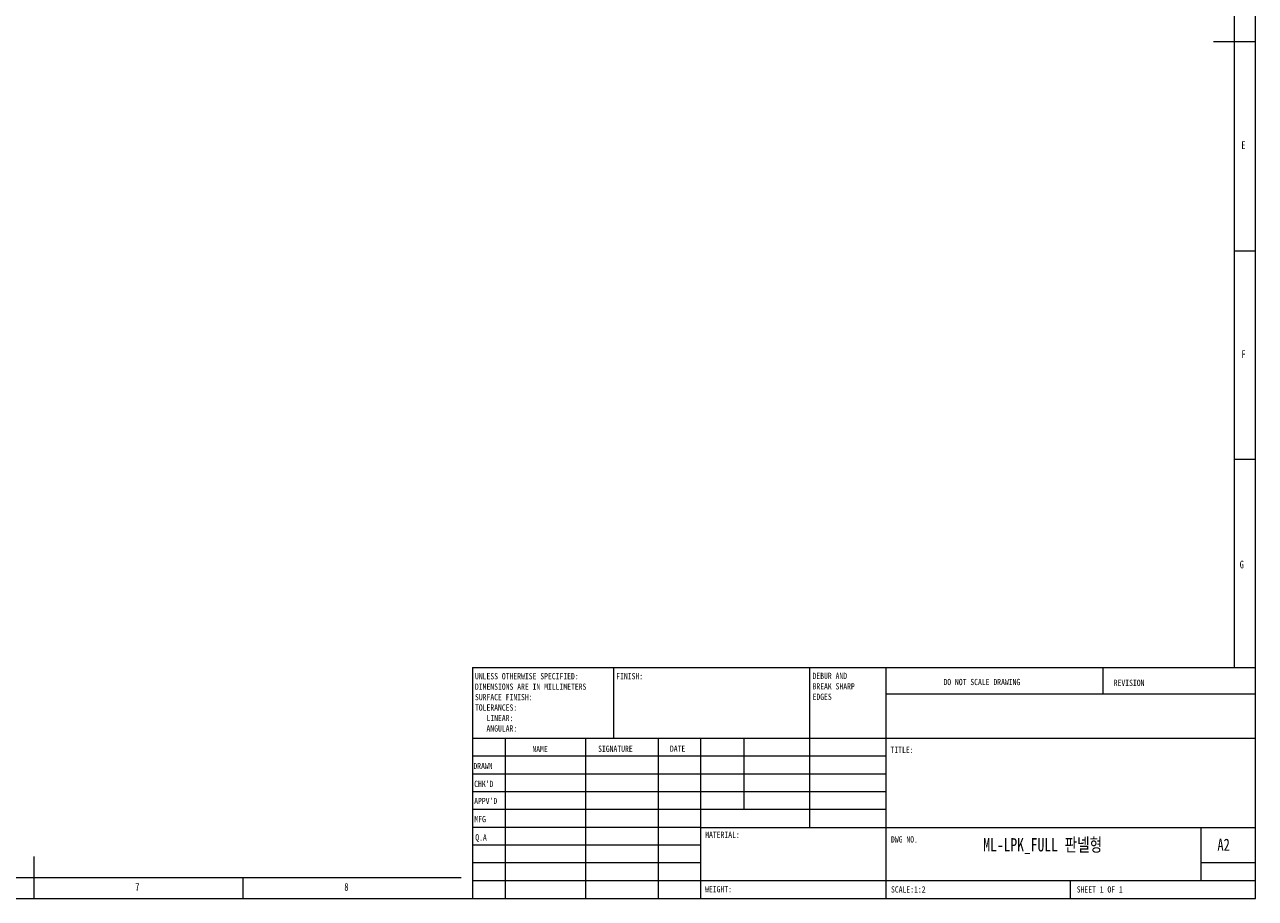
# Model space of a CAD drawing. Header units: millimetres. Extents: x 5 to 589, y 5 to 415.
# Tile 7 of 8: x 295 to 589, y 5 to 214. Entities that reach past the tile are written whole.
import ezdxf

# ---------------------------------------------------------------- set-up
doc = ezdxf.new("R2010")
doc.units = ezdxf.units.MM
doc.styles.add('SLDTEXTSTYLE0', font='TXT', dxfattribs={"width": 0.75})

# ---------------------------------------------------------------- blocks, each defined once
blk = doc.blocks.new('SW_NOTE_0')
at = {"color": 0, "linetype": 'Continuous', "lineweight": 0, "char_height": 1.5, "attachment_point": 1, "style": 'SLDTEXTSTYLE0'}
for s, insert in [('DEBUR AND ', (0, 1.93)), ('BREAK SHARP ', (0, -0.57)), ('EDGES', (0, -3.07))]:
    blk.add_mtext(s, dxfattribs=dict(at, insert=insert))
blk = doc.blocks.new('SW_NOTE_1')
at = {"color": 0, "linetype": 'Continuous', "lineweight": 0, "char_height": 1.5, "attachment_point": 1, "style": 'SLDTEXTSTYLE0'}
for s, insert in [('UNLESS OTHERWISE SPECIFIED:', (0, 1.93)), ('DIMENSIONS ARE IN MILLIMETERS', (0, -0.57)), ('TOLERANCES:', (0, -5.57)), ('SURFACE FINISH:', (0, -3.07)), ('   LINEAR:', (0, -8.07)), ('   ANGULAR:', (0, -10.57))]:
    blk.add_mtext(s, dxfattribs=dict(at, insert=insert))

msp = doc.modelspace()

# ---------------------------------------------------------------- linework, layer by layer
at = {"color": 7, "linetype": 'Continuous', "lineweight": 0}
for p, q in [((589, 5), (589, 415)), ((584, 60.25), (584, 410)), ((589, 210), (579, 210)), ((584, 160), (589, 160)), ((589, 110), (584, 110)), ((401.8, 60.25), (589, 60.25)), ((401.8, 60.25), (401.8, 5)), ((435.6, 43.25), (435.6, 60.25)), ((482.4, 60.25), (482.4, 22)), ((500.6, 60.25), (500.6, 5)), ((552.6, 53.875), (552.6, 60.25)), ((589, 53.875), (500.6, 53.875)), ((589, 43.25), (401.8, 43.25)), ((409.6, 43.25), (409.6, 5)), ((428.791, 43.25), (428.791, 5)), ((446.199, 43.25), (446.199, 5)), ((456.4, 5), (456.4, 43.25)), ((466.8, 26.25), (466.8, 43.25)), ((500.6, 39), (401.8, 39)), ((500.6, 34.75), (401.8, 34.75)), ((500.6, 30.5), (401.8, 30.5)), ((500.6, 26.25), (401.8, 26.25)), ((456.4, 22), (401.8, 22)), ((456.4, 22), (589, 22)), ((576, 9.25), (576, 22)), ((456.4, 17.75), (401.8, 17.75)), ((297, 5), (297, 15)), ((456.4, 13.5), (401.8, 13.5)), ((589, 13.5), (576, 13.5)), ((10, 10), (399.055, 10)), ((347, 5), (347, 10)), ((401.8, 9.25), (589, 9.25)), ((544.8, 5), (544.8, 9.25)), ((5, 5), (589, 5))]:
    msp.add_line(p, q, dxfattribs=at)

# ---------------------------------------------------------------- block references
for name, p in [('SW_NOTE_1', (402.394, 56.987)), ('SW_NOTE_0', (483.109, 57.069))]:
    msp.add_blockref(name, p, dxfattribs=at)

# ---------------------------------------------------------------- texts
at = {"color": 7, "linetype": 'Continuous', "lineweight": 0, "attachment_point": 1, "style": 'SLDTEXTSTYLE0'}
for s, insert, char_height in [('E', (585.667, 186.168), 1.852), ('F', (585.667, 136.168), 1.852), ('G', (585.252, 85.823), 1.852), ('FINISH:', (436.171, 58.919), 1.5), ('DO NOT SCALE DRAWING', (514.415, 57.533), 1.5), ('REVISION', (555.128, 57.335), 1.5), ('NAME', (416.122, 41.501), 1.5), ('SIGNATURE', (431.834, 41.562), 1.5), ('DATE', (449.015, 41.576), 1.5), ('TITLE:', (501.756, 41.278), 1.5), ('DRAWN', (402.012, 37.43), 1.5), ("CHK'D", (402.21, 33.154), 1.5), ("APPV'D", (402.202, 29.064), 1.5), ('MFG', (402.255, 24.734), 1.5), ('MATERIAL:', (457.446, 20.986), 1.5), ('Q.A', (402.469, 20.35), 1.5), ('DWG NO.', (501.874, 19.869), 1.5), ('ML-LPK_FULL {\\fGulim|b0|i0|c129|p50;판넬형}', (523.945, 19.42), 3.175), ('A2', (579.921, 19.3), 2.9104), ('7', (321.167, 8.668), 1.852), ('8', (371.167, 8.668), 1.852), ('WEIGHT: ', (457.418, 7.949), 1.4986), ('SCALE:1:2', (501.874, 7.9), 1.5), ('SHEET 1 OF 1', (546.278, 7.9), 1.5)]:
    msp.add_mtext(s, dxfattribs=dict(at, insert=insert, char_height=char_height))

doc.saveas('drawing.dxf')
